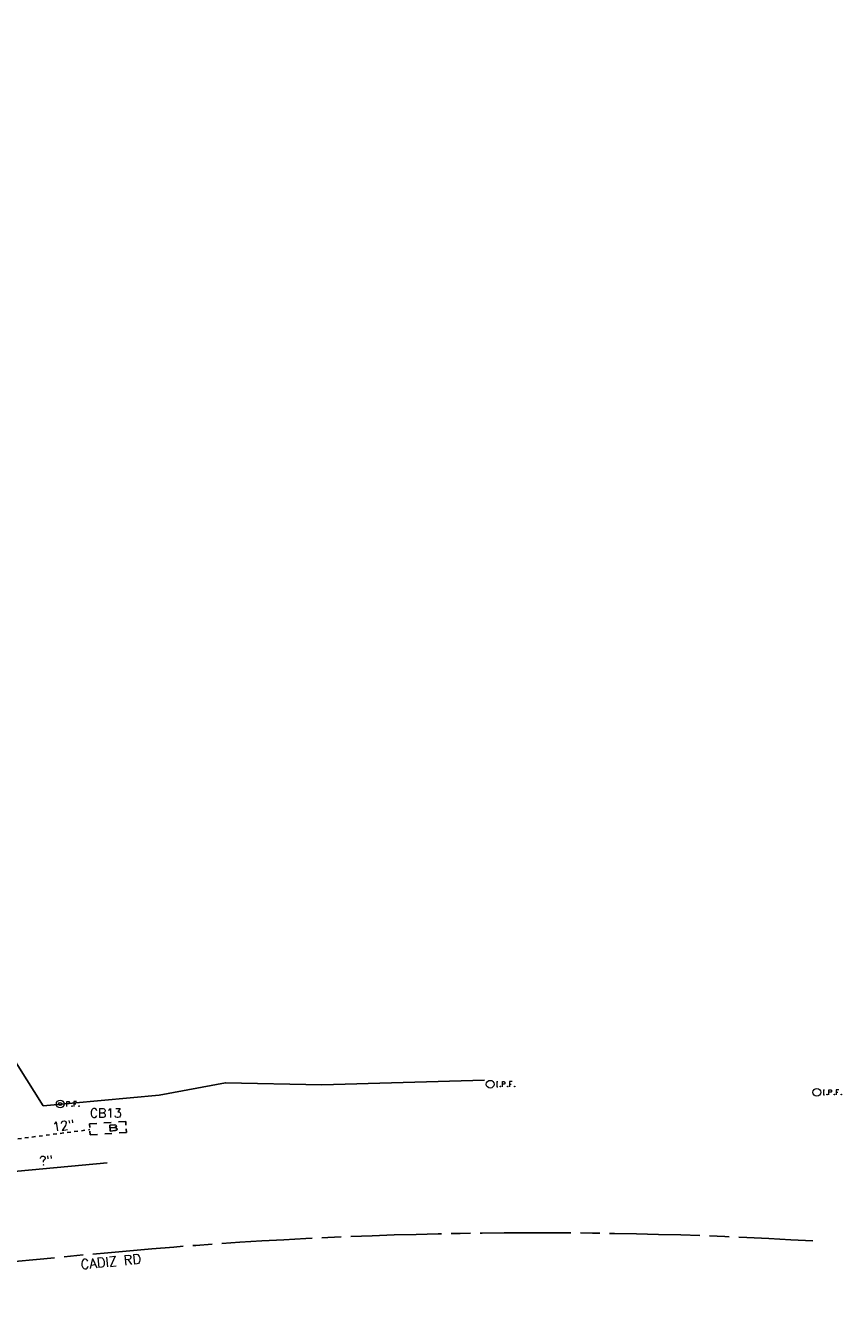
# Model space of a CAD drawing. Extents: x 2462876 to 2469231, y 263261 to 263931.
# Tile 122 of 122: x 2468979 to 2469231, y 263310 to 263702. Entities that reach past the tile are written whole.
import ezdxf
from ezdxf.enums import TextEntityAlignment as Align

# ---------------------------------------------------------------- set-up
doc = ezdxf.new("R2010")
doc.units = 0
doc.header["$LTSCALE"] = 20
doc.header["$MEASUREMENT"] = 0
for name, pattern in [('CL', [2, 0.3, -0.15, 1.4, -0.15]), ('OhDOT_USTN2', [0.11, 0.069, -0.041]), ('OhDOT_USTN5', [0.11, 0.055, -0.055]), ('rowex', [0]), ('waterex', [0])]:
    doc.linetypes.add(name, pattern=pattern)
for name, color, linetype in [('DR_X_Cells', 151, 'OhDOT_USTN2'), ('DR_X_Storm_Sewer', 151, 'OhDOT_USTN5'), ('DR_X_Text', 7, 'Continuous'), ('RW_X_CL', 6, 'CL'), ('RW_X_Fee_RW', 6, 'rowex'), ('RW_X_Text', 7, 'Continuous'), ('SV_X_Mon_Cells_Found', 7, 'Continuous'), ('UT_X_Water', 133, 'waterex'), ('UT_X_Water_Text', 7, 'Continuous')]:
    doc.layers.add(name, color=color, linetype=linetype)
doc.styles.add('Simplex Normal (0.14)', font='Simplex.shx')

# ---------------------------------------------------------------- blocks, each defined once
blk = doc.blocks.new('GCB-X')
at = {"layer": 'DR_X_Cells', "color": 121, "linetype": 'Continuous'}
for p, q in [((-0.0625, 0.0375), (-0.0375, 0.0375)), ((-0.0625, 0.0125), (-0.0625, 0.0375)), ((-0.0125, 0.0375), (0.0125, 0.0375)), ((0.0227, 0.0195), (0.0067, 0.0195)), ((0.0067, 0.0195), (0.0067, -0.0205)), ((0.0067, 0.0013), (0.0243, 0.0013)), ((0.0375, 0.0375), (0.0625, 0.0375)), ((0.0625, 0.0125), (0.0625, 0.0375)), ((-0.0625, -0.0375), (-0.0625, -0.0125)), ((-0.0625, -0.0375), (-0.0375, -0.0375)), ((-0.0125, -0.0375), (0.0125, -0.0375)), ((0.0067, -0.0205), (0.0243, -0.0205)), ((0.0375, -0.0375), (0.0625, -0.0375)), ((0.0625, -0.0375), (0.0625, -0.0125))]:
    blk.add_line(p, q, dxfattribs=at)
at = {"layer": 'DR_X_Cells', "color": 121, "linetype": 'Continuous', "extrusion": (0, 0, -1)}
for centre, radius, start, end in [((-0.0198, 0.0101), 0.00986, 106.9987, 243.1793), ((-0.0199, -0.0096), 0.0117, 112.0547, 247.9453)]:
    blk.add_arc(centre, radius, start, end, dxfattribs=at)
blk = doc.blocks.new('ODOT STORM CATCH BASIN SQUARE')
blk.add_blockref('GCB-X', (0, 0))
blk = doc.blocks.new('IPF')
at = {"layer": 'SV_X_Mon_Cells_Found', "color": 7, "linetype": 'Continuous', "lineweight": 0, "flags": 128}
for points in [[(0.101, 0.04), (0.118, 0.04)], [(0.11, -0.04), (0.11, 0.04)], [(0.188, -0.04), (0.188, 0.04), (0.214, 0.04), (0.217, 0.039), (0.221, 0.038), (0.223, 0.037), (0.224, 0.036), (0.226, 0.032), (0.228, 0.029), (0.229, 0.024), (0.229, 0.017), (0.229, 0.014), (0.227, 0.01), (0.225, 0.006), (0.223, 0.004), (0.221, 0.003), (0.219, 0.002), (0.214, 0.001), (0.188, 0.001)], [(0.338, 0.04), (0.3, 0.04), (0.3, -0.04)], [(0.3, 0.001), (0.327, 0.001)], [(0.101, -0.04), (0.118, -0.04)], [(0.157, -0.029), (0.16, -0.029), (0.162, -0.031), (0.164, -0.033), (0.164, -0.036), (0.162, -0.039), (0.16, -0.04), (0.157, -0.04), (0.156, -0.039), (0.154, -0.036), (0.154, -0.033), (0.156, -0.031), (0.157, -0.029)], [(0.27, -0.029), (0.273, -0.029), (0.274, -0.031), (0.276, -0.033), (0.276, -0.036), (0.274, -0.039), (0.273, -0.04), (0.27, -0.04), (0.268, -0.039), (0.267, -0.036), (0.267, -0.033), (0.268, -0.031), (0.27, -0.029)], [(0.377, -0.029), (0.38, -0.029), (0.382, -0.031), (0.383, -0.033), (0.383, -0.036), (0.382, -0.039), (0.38, -0.04), (0.377, -0.04), (0.376, -0.039), (0.374, -0.036), (0.374, -0.033), (0.376, -0.031), (0.377, -0.029)]]:
    blk.add_lwpolyline(points, dxfattribs=at)
at = {"layer": 'SV_X_Mon_Cells_Found', "color": 7, "linetype": 'Continuous', "lineweight": 0}
blk.add_circle((0, 0), 0.06, dxfattribs=at)
blk = doc.blocks.new('IPIPE')
at = {"layer": 'SV_X_Mon_Cells_Found', "color": 7, "linetype": 'Continuous', "lineweight": 0, "flags": 128}
for points in [[(0.1, -0.04), (0.1, 0.04), (0.126, 0.04), (0.129, 0.039), (0.133, 0.038), (0.135, 0.037), (0.136, 0.036), (0.138, 0.032), (0.14, 0.029), (0.141, 0.024), (0.141, 0.017), (0.141, 0.014), (0.14, 0.01), (0.137, 0.006), (0.135, 0.004), (0.133, 0.003), (0.131, 0.002), (0.126, 0.001), (0.1, 0.001)], [(0.25, 0.04), (0.212, 0.04), (0.212, -0.04)], [(0.212, 0.001), (0.239, 0.001)], [(0.182, -0.029), (0.185, -0.029), (0.186, -0.031), (0.188, -0.033), (0.188, -0.036), (0.186, -0.039), (0.185, -0.04), (0.182, -0.04), (0.18, -0.039), (0.179, -0.036), (0.179, -0.033), (0.18, -0.031), (0.182, -0.029)], [(0.289, -0.029), (0.292, -0.029), (0.294, -0.031), (0.296, -0.033), (0.296, -0.036), (0.294, -0.039), (0.292, -0.04), (0.289, -0.04), (0.288, -0.039), (0.286, -0.036), (0.286, -0.033), (0.288, -0.031), (0.289, -0.029)]]:
    blk.add_lwpolyline(points, dxfattribs=at)
at = {"layer": 'SV_X_Mon_Cells_Found', "color": 7, "linetype": 'Continuous', "lineweight": 0}
for radius in [0.06, 0.0247]:
    blk.add_circle((0, 0), radius, dxfattribs=at)

msp = doc.modelspace()

# ---------------------------------------------------------------- linework, layer by layer
at = {"layer": 'DR_X_Storm_Sewer', "flags": 128}
msp.add_lwpolyline([(2468858.57, 263342.69), (2468998.67, 263360.55)], dxfattribs=at)
at = {"layer": 'RW_X_CL', "flags": 128}
msp.add_lwpolyline([(2464096.74, 263676.31, -0.043713), (2464761.3, 263641.07), (2466151.72, 263444.62, 0.061457), (2467087.03, 263428.16), (2468050.52, 263529.86, -0.138469), (2468357.4, 263477.17), (2468591.66, 263365.39, 0.135318), (2468891.49, 263312), (2469004.29, 263322.5, -0.03812), (2469222.39, 263326.12)], format="xyb", dxfattribs=at)
at = {"layer": 'RW_X_Fee_RW', "flags": 128}
msp.add_lwpolyline([(2468928.02, 263702.02), (2468955.58, 263413.33), (2468984.26, 263367.93), (2469020.11, 263371.26), (2469040.65, 263375.03), (2469070.43, 263374.39), (2469120.82, 263375.83)], dxfattribs=at)
at = {"layer": 'UT_X_Water', "flags": 128}
msp.add_lwpolyline([(2468578.97, 263402.12), (2468603.58, 263390.37, 0.135318), (2468888.93, 263339.56), (2469004.01, 263350.27)], format="xyb", dxfattribs=at)

# ---------------------------------------------------------------- block references
at = {"layer": 'DR_X_Cells', "xscale": 90.00000000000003, "yscale": 45, "zscale": 20, "rotation": 3.910739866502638}
msp.add_blockref('ODOT STORM CATCH BASIN SQUARE', (2469004.28, 263361.01), dxfattribs=at)
at = {"layer": 'SV_X_Mon_Cells_Found', "xscale": 20, "yscale": 20, "zscale": 20}
for name, p in [('IPF', (2469122.54, 263374.6)), ('IPF', (2469223.6, 263372.09)), ('IPIPE', (2468989.52, 263368.5))]:
    msp.add_blockref(name, p, dxfattribs=at)

# ---------------------------------------------------------------- texts
at = {"layer": 'DR_X_Text', "insert": (2468990.5, 263361.8), "char_height": 2.8, "attachment_point": 5, "rotation": 7.2676, "style": 'Simplex Normal (0.14)'}
msp.add_mtext('12"', dxfattribs=at)
at = {"layer": 'DR_X_Text', "insert": (2469003.64, 263365.68), "char_height": 2.8, "attachment_point": 5, "style": 'Simplex Normal (0.14)'}
msp.add_mtext('CB13', dxfattribs=at)
at = {"layer": 'RW_X_Text', "style": 'Simplex Normal (0.14)'}
msp.add_text('CADIZ RD', height=3, rotation=5.3165, dxfattribs=at).set_placement((2469005.17, 263319.76), align=Align.MIDDLE_CENTER)
at = {"layer": 'UT_X_Water_Text', "insert": (2468985.16, 263351.04), "char_height": 2.8, "attachment_point": 5, "rotation": 5.3165, "style": 'Simplex Normal (0.14)'}
msp.add_mtext('?"', dxfattribs=at)

doc.saveas('drawing.dxf')
